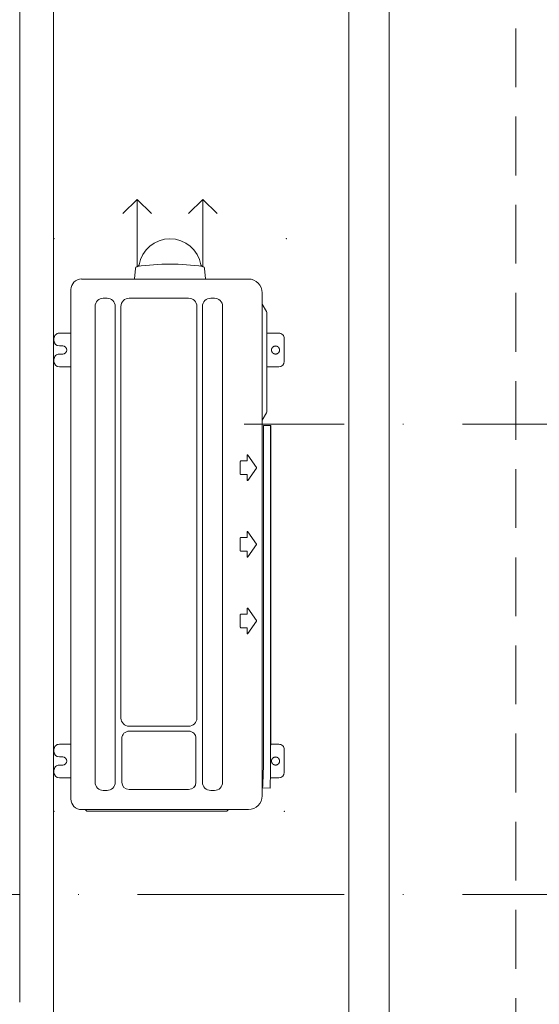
# Model space of a CAD drawing. Header units: inches. Extents: x 57112 to 98566, y -51777 to -16564.
# Tile 120 of 138: x 79211 to 79288, y -20761 to -20615. Entities that reach past the tile are written whole.
import ezdxf

# ---------------------------------------------------------------- set-up
doc = ezdxf.new("R2010")
doc.units = ezdxf.units.IN
doc.header["$MEASUREMENT"] = 0
doc.linetypes.add('DASHDOT', pattern=[1, 0.5, -0.25, 0, -0.25])
doc.linetypes.add('HIDDEN', pattern=[0.375, 0.25, -0.125])
for name, color, linetype, lineweight in [('A36-obrzeże', 252, 'Continuous', 0), ('DVM_OUTDOOR', 7, 'Continuous', 0), ('DVM_UNIT_BP', 7, 'Continuous', 0), ('DVM_UNIT_LP', 3, 'Continuous', 0), ('p-- ocieplenie-w.zew', 251, 'Continuous', 0), ('p--dach', 251, 'Continuous', 30), ('p--osie konstr', 250, 'DASHDOT', 15), ('p--osie konstr.-NR', 250, 'DASHDOT', 15), ('p--ściana szkielet', 251, 'Continuous', 0)]:
    doc.layers.add(name, color=color, linetype=linetype, lineweight=lineweight)
doc.linetypes.add('BATTING', pattern='A,0.0001,-0.1,[134,ltypeshp.shx,S=0.1,R=0,X=-0.1,Y=0],-0.2,[134,ltypeshp.shx,S=0.1,R=180,X=0.1,Y=0],-0.1', length=0.4001)

# ---------------------------------------------------------------- blocks, each defined once
blk = doc.blocks.new('DVM_LP_VEC')
at = {"layer": 'DVM_UNIT_LP', "color": 0}
blk.add_line((0, 0), (100, 0), dxfattribs=at)
blk.add_lwpolyline([(78.8, 21.2), (100, 0), (78.8, -21.2)], dxfattribs=at)
blk.add_point((0, 0), dxfattribs=at)
blk = doc.blocks.new('FJM_OD_790X548X285_2P_T')
at = {"layer": 'DVM_OUTDOOR', "color": 0}
for p, q in [((-376.4, 146.3), (-376.4, 163.5)), ((-368.4, 171.5), (-365.4, 171.5)), ((-357.4, 163.5), (-357.4, 158.5)), ((-345.4, 158.5), (-345.4, 163.5)), ((-337.4, 171.5), (-334.4, 171.5)), ((-326.4, 163.5), (-326.4, 146.3)), ((235.6, 146.3), (235.6, 163.5)), ((243.6, 171.5), (246.6, 171.5)), ((254.6, 163.5), (254.6, 158.5)), ((266.6, 158.5), (266.6, 163.5)), ((274.6, 171.5), (277.6, 171.5)), ((285.6, 163.5), (285.6, 146.3)), ((350.6, 146.3), (-407.9, 146.3)), ((350.6, 146.3), (350.6, 146.3)), ((-426.2, 122.2), (-426.2, -85.5)), ((-426, 122.7), (-423.7, 125)), ((-423.7, 130.5), (-423.7, -117.9)), ((366.3, 130.5), (366.4, 130.5)), ((366.3, -117.9), (366.3, 130.5)), ((325.5, 110.3), (-383, 110.3)), ((-395.2, 98.1), (-395.2, 92.5)), ((337.8, 92.5), (337.8, 98.1)), ((-383, 80.3), (325.5, 80.3)), ((-394, 59.5), (-394, -29.1)), ((-317.8, 70.4), (-383, 70.4)), ((-306.8, -29.1), (-306.8, 59.5)), ((-299.6, 59.5), (-299.6, -29.1)), ((325.5, 71.7), (-287.4, 71.7)), ((337.8, -29.1), (337.8, 59.5)), ((382.2, 50.2), (366.4, 51.6)), ((-383, -40), (-317.8, -40)), ((-287.4, -41.3), (325.5, -41.3)), ((325.5, -49.7), (-383, -49.7)), ((366.4, -54.3), (382.2, -52.9)), ((-395.2, -61.9), (-395.2, -67.5)), ((337.8, -67.5), (337.8, -61.9)), ((-423.7, -88.3), (-426, -86)), ((-383, -79.7), (325.5, -79.7)), ((-153.2, -116), (-161.2, -116)), ((-152.9, -106.8), (-152.9, -115.8)), ((-133.2, -106), (-152.2, -106)), ((-132.5, -115.8), (-132.5, -106.8)), ((-124.3, -116), (-132.2, -116)), ((-39.2, -116), (-47.2, -116)), ((-38.9, -106.8), (-38.9, -115.8)), ((-19.2, -106), (-38.2, -106)), ((-18.5, -115.8), (-18.5, -106.8)), ((-10.3, -116), (-18.2, -116)), ((74.8, -116), (66.8, -116)), ((75.1, -106.8), (75.1, -115.8)), ((94.8, -106), (75.8, -106)), ((95.5, -115.8), (95.5, -106.8)), ((103.7, -116), (95.8, -116)), ((-423.7, -117.9), (-423.7, -118)), ((-423.7, -118), (-423.7, -118)), ((-161.6, -117.3), (-143.2, -130.2)), ((-142.3, -130.2), (-123.9, -117.3)), ((-47.6, -117.3), (-29.2, -130.2)), ((-28.3, -130.2), (-9.9, -117.3)), ((66.4, -117.3), (84.8, -130.2)), ((85.7, -130.2), (104.1, -117.3)), ((366.3, -118), (366.2, -118)), ((366.3, -118), (366.3, -117.9)), ((-403, -138.7), (345.6, -138.7)), ((-391.4, -139.3), (-391.7, -150.3)), ((148.3, -140.7), (148.3, -151.7)), ((166.9, -144.9), (156.3, -138.8)), ((169.7, -145.7), (315.3, -145.7)), ((235.6, -163.5), (235.6, -145.7)), ((285.6, -145.7), (285.6, -163.5)), ((318.1, -144.9), (328.7, -138.8)), ((345.6, -138.7), (345.6, -138.7)), ((-391.7, -150.3), (-379.8, -150.7)), ((-376.4, -163.5), (-376.4, -150.8)), ((-371.9, -151), (148.3, -151)), ((148.3, -151.7), (-327.2, -151.7)), ((-326.4, -151.7), (-326.4, -163.5)), ((-334.4, -171.5), (-368.4, -171.5)), ((277.6, -171.5), (243.6, -171.5))]:
    blk.add_line(p, q, dxfattribs=at)
for points in [[(-357.4, -158.5), (-357.4, -159.1, 0.023321), (-357.3, -159.7, 0.024783), (-357.2, -160.3, 0.024618), (-357, -160.8, 0.02401), (-356.7, -161.3, 0.023784), (-356.5, -161.8, 0.02304), (-356.1, -162.2, 0.022549), (-355.8, -162.6, 0.021694), (-355.4, -163, 0.021179), (-355, -163.3, 0.020185), (-354.7, -163.6, 0.019598), (-354.3, -163.8, 0.018603), (-353.9, -164, 0.017986), (-353.5, -164.1, 0.016956), (-353.1, -164.3, 0.016413), (-352.8, -164.4, 0.015566), (-352.4, -164.4, 0.014844), (-352.1, -164.5, 0.013764), (-351.8, -164.5, 0.013631), (-351.4, -164.5, 0.012841), (-351.1, -164.5, 0.012841), (-350.8, -164.5, 0.013631), (-350.5, -164.4, 0.013764), (-350.1, -164.4, 0.014844), (-349.8, -164.3, 0.015566), (-349.4, -164.1, 0.016413), (-349, -164, 0.016956), (-348.6, -163.8, 0.017984), (-348.2, -163.6, 0.018603), (-347.8, -163.3, 0.019603), (-347.5, -163, 0.020183), (-347.1, -162.6, 0.021166), (-346.8, -162.2, 0.0217), (-346.4, -161.8, 0.022581), (-346.2, -161.3, 0.023025), (-345.9, -160.8, 0.023734), (-345.7, -160.3, 0.024054), (-345.6, -159.7, 0.024516), (-345.5, -159.1, 0.024684), (-345.4, -158.5, 0.024846), (-345.5, -157.9, 0.024845), (-345.6, -157.3, 0.02468), (-345.7, -156.7, 0.024517), (-345.9, -156.2, 0.024069), (-346.2, -155.7, 0.02373), (-346.4, -155.2, 0.022967), (-346.8, -154.8, 0.022596), (-347.1, -154.4, 0.021906), (-347.5, -154, 0.021107), (-347.8, -153.7, 0.01947), (-348.2, -153.4, 0.01982), (-348.6, -153.2, 0.020911), (-349, -153, 0.017234), (-349.4, -152.9, 0.009618), (-349.7, -152.7, 0.019493), (-350.1, -152.6, 0.03016), (-350.7, -152.6, 0.016785), (-351.4, -152.5, 0.010156)], [(-351.4, -152.5), (-351.7, -152.5, 0.009849), (-351.9, -152.5, 0.008819), (-352.1, -152.5, 0.008634), (-352.3, -152.6, 0.009333), (-352.5, -152.6, 0.009674), (-352.8, -152.6, 0.009989), (-353, -152.7, 0.01022), (-353.3, -152.8, 0.01065), (-353.5, -152.9, 0.010921), (-353.8, -153, 0.011347), (-354, -153.1, 0.011614), (-354.3, -153.2, 0.012046), (-354.5, -153.4, 0.012332), (-354.8, -153.5, 0.012805), (-355, -153.7, 0.013035), (-355.3, -153.9, 0.013371), (-355.6, -154.1, 0.013779), (-355.8, -154.4, 0.014539), (-356, -154.6, 0.014301), (-356.2, -154.9, 0.013596), (-356.5, -155.2, 0.015424), (-356.7, -155.5, 0.01905), (-356.8, -155.9, 0.014336), (-357, -156.2, 0.004521), (-357.1, -156.5, 0.021066), (-357.2, -156.9, 0.037099), (-357.3, -157.6, 0.017906), (-357.4, -158.5, 0.009169)], [(-327.4, -151.7), (-327.4, -151.7, 0.000005), (-327.3, -151.7, 0.000005), (-327.3, -151.7, 0.000005), (-327.3, -151.7, 0.000004), (-327.3, -151.7, 0.000004), (-327.3, -151.7, 0.000004), (-327.3, -151.7, 0.000004), (-327.2, -151.7, 0.000004), (-327.2, -151.7, 0.000004), (-327.2, -151.7, 0.000004), (-327.2, -151.7, 0.000004), (-327.2, -151.7, 0.000003), (-327.2, -151.7, 0.000003), (-327.1, -151.7, 0.000003), (-327.1, -151.7, 0.000003), (-327.1, -151.7, 0.000003), (-327.1, -151.7, 0.000003), (-327.1, -151.7, 0.000003), (-327.1, -151.7, 0.000003), (-327.1, -151.7, 0.000002), (-327, -151.7, 0.000002), (-327, -151.7, 0.000002), (-327, -151.7, 0.000002), (-327, -151.7, 0.000002), (-327, -151.7, 0.000002), (-327, -151.7, 0.000002), (-326.9, -151.7, 0.000001), (-326.9, -151.7, 0.000001), (-326.9, -151.7, 0.000001), (-326.9, -151.7, 0.000001), (-326.9, -151.7, -0.000001), (-326.7, -151.7, -0.000002), (-326.7, -151.7, -0.000005), (-326.7, -151.7, -0.000004), (-326.7, -151.7, 0), (-326.7, -151.7, -0.000008), (-326.6, -151.7, -0.000018), (-326.6, -151.7, -0.000009), (-326.6, -151.7, -0.000005)], [(254.6, -158.5), (254.6, -159.1, 0.023321), (254.7, -159.7, 0.024784), (254.8, -160.3, 0.024618), (255, -160.8, 0.02401), (255.3, -161.3, 0.023784), (255.5, -161.8, 0.02304), (255.9, -162.2, 0.022549), (256.2, -162.6, 0.021694), (256.6, -163, 0.021179), (257, -163.3, 0.020185), (257.3, -163.6, 0.019598), (257.7, -163.8, 0.018603), (258.1, -164, 0.017986), (258.5, -164.1, 0.016956), (258.9, -164.3, 0.016413), (259.2, -164.4, 0.015566), (259.6, -164.4, 0.014844), (259.9, -164.5, 0.013764), (260.2, -164.5, 0.013631), (260.6, -164.5, 0.012841), (260.9, -164.5, 0.012841), (261.2, -164.5, 0.013631), (261.5, -164.4, 0.013764), (261.9, -164.4, 0.014844), (262.2, -164.3, 0.015566), (262.6, -164.1, 0.016413), (263, -164, 0.016956), (263.4, -163.8, 0.017984), (263.8, -163.6, 0.018603), (264.2, -163.3, 0.019603), (264.5, -163, 0.020183), (264.9, -162.6, 0.021166), (265.2, -162.2, 0.0217), (265.6, -161.8, 0.022581), (265.8, -161.3, 0.023025), (266.1, -160.8, 0.023734), (266.3, -160.3, 0.024054), (266.4, -159.7, 0.024516), (266.5, -159.1, 0.024684), (266.6, -158.5, 0.024846), (266.5, -157.9, 0.024845), (266.4, -157.3, 0.02468), (266.3, -156.7, 0.024517), (266.1, -156.2, 0.024069), (265.8, -155.7, 0.02373), (265.6, -155.2, 0.022967), (265.2, -154.8, 0.022596), (264.9, -154.4, 0.021906), (264.5, -154, 0.021107), (264.2, -153.7, 0.01947), (263.8, -153.4, 0.01982), (263.4, -153.2, 0.020911), (263, -153, 0.017234), (262.6, -152.9, 0.009618), (262.3, -152.7, 0.019493), (261.9, -152.6, 0.03016), (261.3, -152.6, 0.016785), (260.6, -152.5, 0.010156)], [(260.6, -152.5), (260.3, -152.5, 0.009849), (260.1, -152.5, 0.008819), (259.9, -152.5, 0.008634), (259.7, -152.6, 0.009333), (259.5, -152.6, 0.009674), (259.2, -152.6, 0.009989), (259, -152.7, 0.01022), (258.7, -152.8, 0.01065), (258.5, -152.9, 0.010921), (258.2, -153, 0.011347), (258, -153.1, 0.011614), (257.7, -153.2, 0.012046), (257.5, -153.4, 0.012332), (257.2, -153.5, 0.012805), (257, -153.7, 0.013035), (256.7, -153.9, 0.013371), (256.4, -154.1, 0.013779), (256.2, -154.4, 0.014539), (256, -154.6, 0.014301), (255.8, -154.9, 0.013596), (255.5, -155.2, 0.015424), (255.3, -155.5, 0.01905), (255.2, -155.9, 0.014336), (255, -156.2, 0.004521), (254.9, -156.5, 0.021066), (254.8, -156.9, 0.037099), (254.7, -157.6, 0.017906), (254.6, -158.5, 0.009169)]]:
    blk.add_lwpolyline(points, format="xyb", dxfattribs=at)
for centre, radius, start, end in [((-368.4, 163.5), 8, 90, 180), ((-365.4, 163.5), 8, 0, 90), ((-337.4, 163.5), 8, 90, 180), ((-334.4, 163.5), 8, 0, 90), ((243.6, 163.5), 8, 90, 180), ((246.6, 163.5), 8, 0, 90), ((274.6, 163.5), 8, 90, 180), ((277.6, 163.5), 8, 0, 90), ((-351.4, 158.5), 6, 180, 0), ((260.6, 158.5), 6, 180, 0), ((-407.9, 130.5), 15.8, 90, 180), ((350.6, 130.5), 15.8, 0, 90), ((-425.5, 122.2), 0.7, 135, 180), ((-383, 98.1), 12.2, 90, 180), ((325.5, 98.1), 12.2, 0, 90), ((-383, 92.5), 12.2, 180, 270), ((325.5, 92.5), 12.2, 270, 0), ((-383, 59.5), 10.9, 90, 180), ((-317.8, 59.5), 10.9, 0, 90), ((-287.4, 59.5), 12.2, 90, 180), ((325.5, 59.5), 12.2, 0, 90), ((382, 47.2), 3, 8.2355, 85), ((46.6, -1.3), 341.9, 351.7645, 8.2354), ((388, 47.5), 3, 188.1539, 260.3479), ((379.7, -1.3), 46.6, 279.6521, 80.3479), ((-383, -29.1), 10.9, 180, 270), ((-317.8, -29.1), 10.9, 270, 0), ((-287.4, -29.1), 12.2, 180, 270), ((325.5, -29.1), 12.2, 270, 0), ((-383, -61.9), 12.2, 90, 180), ((325.5, -61.9), 12.2, 0, 90), ((382, -49.9), 3, 275, 351.7645), ((388, -50.2), 3, 99.6521, 171.8495), ((-383, -67.5), 12.2, 180, 270), ((325.5, -67.5), 12.2, 270, 0), ((-425.5, -85.5), 0.7, 180, 225), ((-161.2, -116.8), 0.7, 90, 235), ((-153.2, -115.8), 0.3, 270, 0), ((-152.2, -106.8), 0.7, 90, 180), ((-133.2, -106.8), 0.7, 0, 90), ((-132.2, -115.8), 0.3, 180, 270), ((-124.3, -116.8), 0.7, 305, 90), ((-47.2, -116.8), 0.7, 90, 235), ((-39.2, -115.8), 0.3, 270, 0), ((-38.2, -106.8), 0.7, 90, 180), ((-19.2, -106.8), 0.7, 0, 90), ((-18.2, -115.8), 0.3, 180, 270), ((-10.3, -116.8), 0.7, 305, 90), ((66.8, -116.8), 0.7, 90, 235), ((74.8, -115.8), 0.3, 270, 0), ((75.8, -106.8), 0.7, 90, 180), ((94.8, -106.8), 0.7, 0, 90), ((95.8, -115.8), 0.3, 180, 270), ((103.7, -116.8), 0.7, 305, 90), ((-403, -118), 20.7, 180, 270), ((-142.7, -129.6), 0.7, 235, 305), ((-28.7, -129.6), 0.7, 235, 305), ((85.3, -129.6), 0.7, 235, 305), ((345.6, -118), 20.7, 270, 0), ((155.8, -139.7), 1, 60, 90), ((169.7, -140), 5.7, 240, 270), ((315.3, -140), 5.7, 270, 300), ((329.2, -139.7), 1, 90, 120), ((-368.4, -163.5), 8, 180, 270), ((-334.4, -163.5), 8, 270, 0), ((243.6, -163.5), 8, 180, 270), ((277.6, -163.5), 8, 270, 0)]:
    blk.add_arc(centre, radius, start, end, dxfattribs=at)
for points in [[(385.4, -46.6), (385.4, -46.7), (385.4, -46.7), (385.4, -46.7)], [(-379.8, -150.7), (-377.2, -150.8), (-374.6, -150.9), (-371.9, -151)]]:
    blk.add_open_spline(points, degree=3, dxfattribs=at)
for points, knots in [([(148.3, -140.7), (88.3, -140.7), (13.3, -140.7), (-76.7, -140.7), (-121.7, -140.7), (-166.7, -140.7), (-211.7, -140.7), (-256.7, -140.7), (-294.2, -140.7), (-324.2, -140.7), (-343, -140.8), (-357.7, -140.6), (-372.7, -139.9), (-383.9, -139.7), (-391.4, -139.3), (-391.4, -139.3), (-391.4, -139.3), (-391.4, -139.3)], [0, 0, 0, 0, 0.333333, 0.416667, 0.5, 0.583333, 0.666667, 0.75, 0.833333, 0.875, 0.916667, 0.9375, 0.958333, 1, 1, 1, 1.000015, 1.000015, 1.000015, 1.000015]), ([(-328, -151), (-328, -151.2), (-328, -151.3), (-327.9, -151.4), (-327.9, -151.4), (-327.9, -151.5), (-327.8, -151.5), (-327.7, -151.6), (-327.6, -151.7), (-327.4, -151.7), (-327.4, -151.7), (-327.4, -151.7), (-327.4, -151.7), (-327.4, -151.7)], [-0.044807, -0.044807, -0.044807, -0.044807, 0.142088, 0.142088, 0.142088, 0.166271, 0.19987, 0.266987, 0.333517, 0.406916, 0.487817, 0.615631, 1, 1, 1, 1])]:
    blk.add_open_spline(points, degree=3, knots=knots, dxfattribs=at)
at = {"layer": 'DVM_UNIT_BP'}
for p in [(-426.2, 171.5), (426.2, 171.5), (-426.2, -171.5), (426.2, -174.4)]:
    blk.add_point(p, dxfattribs=at)
at = {"layer": 'DVM_UNIT_LP', "color": 2}
blk.add_blockref('DVM_LP_VEC', (384.9, 47.6), dxfattribs=at)
at = {"layer": 'DVM_UNIT_LP', "color": 1}
blk.add_blockref('DVM_LP_VEC', (384.9, -50.3), dxfattribs=at)

msp = doc.modelspace()

# ---------------------------------------------------------------- linework, layer by layer
at = {"layer": 'A36-obrzeże', "linetype": 'Continuous', "ltscale": 35, "elevation": 151.8}
for points in [[(78469.104, -20815.933), (78183.604, -20815.933), (78183.604, -20135.433), (79266.104, -20135.433), (79266.104, -20815.933), (78872.604, -20815.933)], [(79215.154, -20141.433), (79260.104, -20141.433), (79260.104, -20809.933), (79215.154, -20809.933)]]:
    msp.add_lwpolyline(points, dxfattribs=at)
at = {"layer": 'p-- ocieplenie-w.zew', "linetype": 'BATTING', "ltscale": 10}
msp.add_line((79211.104, -20761.007, 151.8), (79211.104, -20190.433, 151.8), dxfattribs=at)
at = {"layer": 'p--dach', "linetype": 'HIDDEN', "lineweight": 20, "ltscale": 35, "elevation": 151.8}
msp.add_lwpolyline([(78164.744, -20834.793), (79284.964, -20834.793), (79284.964, -20116.573), (78164.744, -20116.573)], close=True, dxfattribs=at)
at = {"layer": 'p--osie konstr', "linetype": 'DASHDOT', "ltscale": 35}
msp.add_line((79246.104, -20744.983, 151.8), (78866.604, -20744.983, 151.8), dxfattribs=at)
at = {"layer": 'p--osie konstr.-NR', "linetype": 'DASHDOT', "ltscale": 35}
for p, q in [((79294.498, -20674.983, 151.8), (79244.498, -20674.983, 151.8)), ((79294.498, -20744.983, 151.8), (79244.498, -20744.983, 151.8))]:
    msp.add_line(p, q, dxfattribs=at)
at = {"layer": 'p--ściana szkielet', "ltscale": 35}
msp.add_line((79216.104, -20765.933, 151.8), (79216.104, -20185.433, 151.8), dxfattribs=at)

# ---------------------------------------------------------------- block references
at = {"layer": 'DVM_UNIT_LP', "color": 1, "xscale": 0.1000000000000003, "yscale": 0.1000000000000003, "zscale": 0.1000000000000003, "rotation": 89.99999999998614}
msp.add_blockref('FJM_OD_790X548X285_2P_T', (79233.322, -20689.979, 151.8), dxfattribs=at)

doc.saveas('drawing.dxf')
